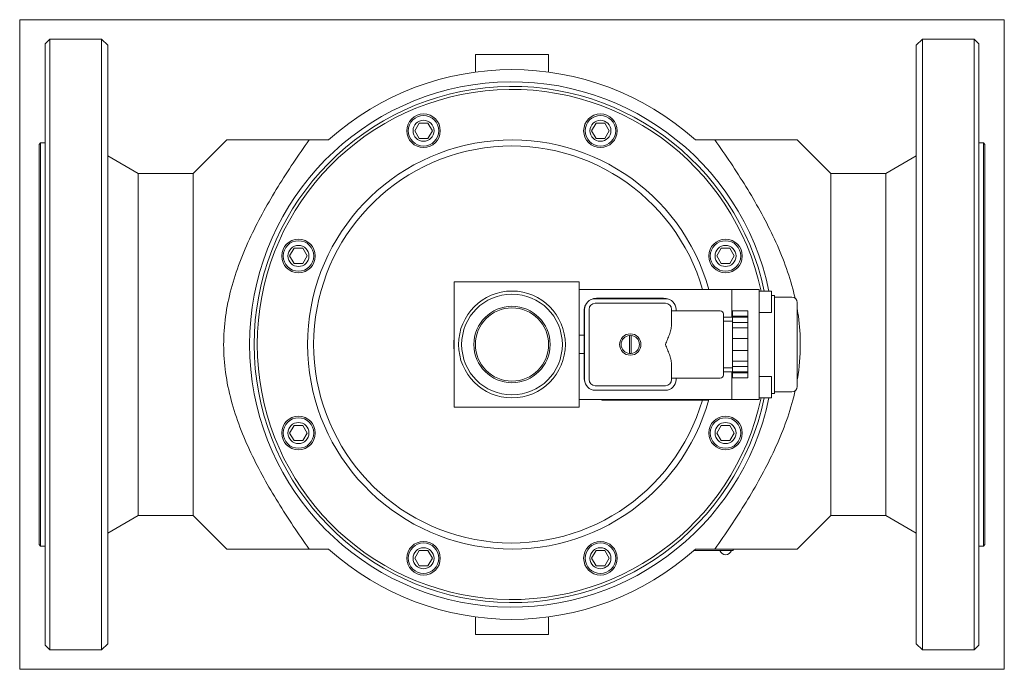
# Model space of a CAD drawing. Extents: x 132 to 455, y 107 to 319.
import ezdxf
from ezdxf.xclip import XClip

# ---------------------------------------------------------------- set-up
doc = ezdxf.new("R2010")
doc.units = 0
doc.header["$LTSCALE"] = 25.4
doc.header["$MEASUREMENT"] = 0
doc.header["$XCLIPFRAME"] = 2
doc.layers.get('0').update_dxf_attribs({"linetype": 'CONTINUOUS'})
for name, color, linetype in [('IMBUSM4X65', 7, 'CONTINUOUS'), ('K-006GOT_', 7, 'CONTINUOUS'), ('NALEPKA_35X25', 7, 'CONTINUOUS'), ('OBUDOWA', 7, 'CONTINUOUS'), ('T-026', 7, 'CONTINUOUS'), ('USZCZELKA', 7, 'CONTINUOUS'), ('USZCZELKA_COKOŁU', 7, 'CONTINUOUS'), ('WA_102_01_00_011', 7, 'CONTINUOUS'), ('WA_112_01_00_001', 7, 'CONTINUOUS'), ('WA_112_01_03BEZ_', 7, 'CONTINUOUS'), ('WA_114_01_00_015', 7, 'CONTINUOUS'), ('WA_209_01_00_003', 7, 'CONTINUOUS'), ('WA_209_01_00_007', 7, 'CONTINUOUS'), ('WA_209_01_00_012', 7, 'CONTINUOUS'), ('WA_209_02_00_007', 7, 'CONTINUOUS'), ('WKRĘT_M3X30', 7, 'CONTINUOUS'), ('Ś-009IMBUSM6X20', 7, 'CONTINUOUS'), ('ŚRUBA_DŁAWIKA', 7, 'CONTINUOUS')]:
    doc.layers.add(name, color=color, linetype=linetype)

# ---------------------------------------------------------------- blocks, each defined once
blk = doc.blocks.new('SE1')
at = {"layer": 'IMBUSM4X65', "color": 7, "linetype": 'CONTINUOUS', "lineweight": 0}
for p, q in [((378.41, 230.53), (374.41, 230.53)), ((378.41, 230.53), (378.41, 223.53)), ((374.41, 223.53), (378.41, 223.53)), ((378.41, 202.53), (374.41, 202.53)), ((378.41, 202.53), (378.41, 195.53)), ((374.41, 195.53), (378.41, 195.53))]:
    blk.add_line(p, q, dxfattribs=at)
at = {"layer": 'K-006GOT_', "color": 7, "linetype": 'CONTINUOUS', "lineweight": 0}
blk.add_arc((363.41, 146.18), 2, 198.8769, 341.1231, dxfattribs=at)
at = {"layer": 'NALEPKA_35X25', "color": 7, "linetype": 'CONTINUOUS', "lineweight": 0}
for p, q in [((322.81, 194.83), (322.81, 195.03)), ((324.81, 194.83), (322.81, 194.83)), ((355.81, 194.83), (324.81, 194.83)), ((357.81, 194.83), (355.81, 194.83)), ((357.81, 194.83), (357.81, 195.03))]:
    blk.add_line(p, q, dxfattribs=at)
at = {"layer": 'OBUDOWA', "color": 7, "linetype": 'CONTINUOUS', "lineweight": 0}
for p, q in [((320.69, 226.53), (343.69, 226.53)), ((318.69, 201.53), (318.69, 224.53)), ((345.69, 224.53), (345.69, 219.35)), ((361.69, 224.03), (345.69, 224.03)), ((362.69, 203.03), (362.69, 223.03)), ((345.69, 206.7), (345.69, 201.53)), ((345.69, 202.03), (361.69, 202.03)), ((343.69, 199.53), (320.69, 199.53))]:
    blk.add_line(p, q, dxfattribs=at)
blk.add_circle((332.19, 213.03), 3.5, dxfattribs=at)
for centre, radius, start, end in [((320.69, 224.53), 2, 90, 180), ((343.69, 224.53), 2, 0, 90), ((361.69, 223.03), 1, 0, 90), ((320.69, 201.53), 2, 180, 270), ((343.69, 201.53), 2, 270, 360), ((361.69, 203.03), 1, 270, 360)]:
    blk.add_arc(centre, radius, start, end, dxfattribs=at)
for points, knots in [([(343.69, 213.03), (343.8, 213.3), (343.92, 213.57), (344.15, 214.12), (344.26, 214.39), (344.6, 215.2), (344.81, 215.73), (345.09, 216.53), (345.18, 216.79), (345.34, 217.32), (345.42, 217.58), (345.6, 218.36), (345.69, 218.87), (345.69, 219.35)], [0, 0, 0, 0, 0.125, 0.125, 0.25, 0.25, 0.5, 0.5, 0.625, 0.625, 0.75, 0.75, 1, 1, 1, 1]), ([(345.69, 206.7), (345.69, 207.19), (345.6, 207.69), (345.42, 208.47), (345.34, 208.74), (345.18, 209.26), (345.09, 209.53), (344.81, 210.32), (344.6, 210.86), (344.26, 211.67), (344.15, 211.94), (343.92, 212.48), (343.8, 212.76), (343.69, 213.03)], [0, 0, 0, 0, 0.25, 0.25, 0.375, 0.375, 0.5, 0.5, 0.75, 0.75, 0.875, 0.875, 1, 1, 1, 1])]:
    blk.add_open_spline(points, degree=3, knots=knots, dxfattribs=at)
at = {"layer": 'T-026', "color": 7, "linetype": 'CONTINUOUS', "lineweight": 0}
for p, q in [((364.91, 145.53), (352.94, 145.53)), ((365.91, 145.53), (364.91, 145.53)), ((365.91, 145.53), (365.91, 146.03))]:
    blk.add_line(p, q, dxfattribs=at)
at = {"layer": 'USZCZELKA', "color": 7, "linetype": 'CONTINUOUS', "lineweight": 0}
for p, q in [((343.69, 228.03), (320.69, 228.03)), ((317.19, 224.53), (317.19, 201.53)), ((347.19, 224.03), (347.19, 224.53)), ((347.19, 201.53), (347.19, 202.03)), ((320.69, 198.03), (343.69, 198.03))]:
    blk.add_line(p, q, dxfattribs=at)
for centre, start, end in [((320.69, 224.53), 90, 180), ((343.69, 224.53), 0, 90), ((320.69, 201.53), 180, 270), ((343.69, 201.53), 270, 360)]:
    blk.add_arc(centre, 3.5, start, end, dxfattribs=at)
at = {"layer": 'USZCZELKA_COKOŁU', "color": 7, "linetype": 'CONTINUOUS', "lineweight": 0}
for p, q in [((343.06, 228.15), (321.06, 228.15)), ((317.06, 224.15), (317.06, 202.15))]:
    blk.add_line(p, q, dxfattribs=at)
for centre, start, end in [((321.06, 224.15), 153.1628, 180), ((321.06, 224.15), 90, 116.8372), ((343.06, 224.15), 73.7217, 90), ((321.06, 202.15), 180, 196.2783)]:
    blk.add_arc(centre, 4, start, end, dxfattribs=at)
at = {"layer": 'WA_102_01_00_011', "color": 7, "linetype": 'CONTINUOUS', "lineweight": 0}
for radius in [17.5, 16.5, 12.5, 12]:
    blk.add_circle((293.41, 213.03), radius, dxfattribs=at)
at = {"layer": 'WA_112_01_00_001', "color": 7, "linetype": 'CONTINUOUS', "lineweight": 0}
for centre in [(264.42, 283.01), (322.4, 283.01), (223.43, 242.02), (363.4, 242.02), (223.43, 184.04), (363.4, 184.04), (264.42, 143.04), (322.4, 143.04)]:
    blk.add_circle(centre, 5.5, dxfattribs=at)
for radius, start, end in [(84.5, 11.9525, 348.0475), (83.5, 12.0978, 347.9022), (67, 15.5843, 344.4157), (65, 16.0766, 343.7398), (19.1, 174.1344, 185.8656)]:
    blk.add_arc((293.41, 213.03), radius, start, end, dxfattribs=at)
at = {"layer": 'WA_112_01_03BEZ_', "color": 7, "linetype": 'CONTINUOUS', "lineweight": 0}
for p, q in [((141.91, 313.03), (140.41, 311.53)), ((158.91, 313.03), (141.91, 313.03)), ((141.91, 313.03), (141.91, 113.03)), ((160.91, 311.03), (158.91, 313.03)), ((158.91, 113.03), (158.91, 313.03)), ((427.91, 313.03), (425.91, 311.03)), ((444.91, 313.03), (427.91, 313.03)), ((427.91, 113.03), (427.91, 313.03)), ((446.41, 311.53), (444.91, 313.03)), ((444.91, 113.03), (444.91, 313.03)), ((140.41, 114.53), (140.41, 311.53)), ((160.91, 115.03), (160.91, 311.03)), ((425.91, 115.03), (425.91, 311.03)), ((446.41, 311.53), (446.41, 114.53)), ((281.41, 308.03), (281.41, 302.23)), ((281.41, 308.03), (305.41, 308.03)), ((305.41, 302.23), (305.41, 308.03)), ((138.91, 279.03), (138.41, 278.53)), ((138.41, 147.53), (138.41, 278.53)), ((140.41, 279.03), (138.91, 279.03)), ((138.91, 279.03), (138.91, 147.03)), ((199.91, 280.03), (188.91, 269.03)), ((226.96, 280.03), (199.91, 280.03)), ((226.96, 280.03), (233.32, 280.03)), ((353.5, 280.03), (359.86, 280.03)), ((386.91, 280.03), (359.86, 280.03)), ((397.91, 269.03), (386.91, 280.03)), ((447.91, 279.03), (446.41, 279.03)), ((447.91, 147.03), (447.91, 279.03)), ((448.41, 278.53), (447.91, 279.03)), ((448.41, 278.53), (448.41, 147.53)), ((170.91, 269.03), (160.91, 274.8)), ((425.91, 274.8), (415.91, 269.03)), ((188.91, 269.03), (170.91, 269.03)), ((170.91, 157.03), (170.91, 269.03)), ((188.91, 157.03), (188.91, 269.03)), ((415.91, 269.03), (397.91, 269.03)), ((397.91, 157.03), (397.91, 269.03)), ((415.91, 269.03), (415.91, 157.03)), ((160.91, 151.25), (170.91, 157.03)), ((170.91, 157.03), (188.91, 157.03)), ((188.91, 157.03), (199.91, 146.03)), ((386.91, 146.03), (397.91, 157.03)), ((397.91, 157.03), (415.91, 157.03)), ((415.91, 157.03), (425.91, 151.25)), ((138.41, 147.53), (138.91, 147.03)), ((138.91, 147.03), (140.41, 147.03)), ((226.96, 146.03), (199.91, 146.03)), ((226.96, 146.03), (233.32, 146.03)), ((353.5, 146.03), (359.86, 146.03)), ((386.91, 146.03), (359.86, 146.03)), ((446.41, 147.03), (447.91, 147.03)), ((447.91, 147.03), (448.41, 147.53)), ((281.41, 123.83), (281.41, 118.03)), ((305.41, 118.03), (305.41, 123.83)), ((281.41, 118.03), (305.41, 118.03)), ((140.41, 114.53), (141.91, 113.03)), ((141.91, 113.03), (158.91, 113.03)), ((158.91, 113.03), (160.91, 115.03)), ((425.91, 115.03), (427.91, 113.03)), ((427.91, 113.03), (444.91, 113.03)), ((444.91, 113.03), (446.41, 114.53))]:
    blk.add_line(p, q, dxfattribs=at)
for radius, start, end in [(90, 48.1114, 131.8886), (86, 11.741, 348.259), (90, 228.1114, 311.8886)]:
    blk.add_arc((293.41, 213.03), radius, start, end, dxfattribs=at)
for points, knots in [([(226.96, 146.03), (223.41, 151.02), (219.97, 156.1), (213.5, 166.6), (210.48, 171.98), (205.24, 183.06), (202.99, 188.77), (199.79, 200.77), (198.92, 206.84), (198.91, 216.01), (199.12, 219.08), (199.96, 225.24), (200.59, 228.27), (202.96, 237.18), (205.2, 242.93), (210.51, 254.13), (213.52, 259.49), (219.96, 269.94), (223.4, 275.03), (226.96, 280.03)], [0, 0, 0, 0, 0.125, 0.125, 0.25, 0.25, 0.375, 0.375, 0.5, 0.5, 0.5625, 0.5625, 0.625, 0.625, 0.75, 0.75, 0.875, 0.875, 1, 1, 1, 1]), ([(359.86, 280.03), (363.43, 275.03), (366.86, 269.95), (373.29, 259.52), (376.3, 254.17), (380.26, 245.8), (381.5, 242.95), (383.68, 237.18), (384.64, 234.26), (385.71, 230.26), (385.96, 229.23), (386.19, 228.19)], [0, 0, 0, 0, 0.125, 0.125, 0.25, 0.25, 0.3125, 0.3125, 0.375, 0.375, 0.3966893, 0.3966893, 0.3966893, 0.3966893]), ([(386.94, 224.42), (387.06, 223.7), (387.17, 222.98), (387.69, 219.19), (387.91, 216.06), (387.91, 209.22), (387.58, 205.49), (386.96, 201.79)], [0.4226966, 0.4226966, 0.4226966, 0.4226966, 0.4375, 0.4375, 0.5, 0.5, 0.5766159, 0.5766159, 0.5766159, 0.5766159]), ([(386.19, 197.88), (385.97, 196.85), (385.72, 195.83), (384.65, 191.83), (383.68, 188.87), (381.5, 183.11), (380.28, 180.29), (376.34, 171.98), (373.34, 166.63), (366.88, 156.15), (363.43, 151.03), (359.86, 146.03)], [0.6036926, 0.6036926, 0.6036926, 0.6036926, 0.625, 0.625, 0.6875, 0.6875, 0.75, 0.75, 0.875, 0.875, 1, 1, 1, 1])]:
    blk.add_open_spline(points, degree=3, knots=knots, dxfattribs=at)
at = {"layer": 'WA_114_01_00_015', "color": 7, "linetype": 'CONTINUOUS', "lineweight": 0}
for p, q in [((274.41, 233.53), (274.41, 192.53)), ((315.41, 233.53), (274.41, 233.53)), ((315.41, 192.53), (315.41, 233.53)), ((274.41, 192.53), (315.41, 192.53))]:
    blk.add_line(p, q, dxfattribs=at)
at = {"layer": 'WA_209_01_00_003', "color": 7, "linetype": 'CONTINUOUS', "lineweight": 0}
for p, q in [((374.41, 231.03), (365.41, 231.03)), ((365.41, 222.03), (365.41, 231.03)), ((374.41, 195.03), (374.41, 231.03)), ((379.41, 229.03), (378.41, 229.03)), ((379.41, 229.03), (379.41, 197.03)), ((365.41, 195.03), (365.41, 204.03)), ((378.41, 197.03), (379.41, 197.03)), ((374.41, 195.03), (365.41, 195.03))]:
    blk.add_line(p, q, dxfattribs=at)
at = {"layer": 'WA_209_01_00_007', "color": 7, "linetype": 'CONTINUOUS', "lineweight": 0}
for p, q in [((385.16, 228.53), (379.41, 228.53)), ((386.91, 199.28), (386.91, 226.78)), ((379.41, 197.53), (385.16, 197.53))]:
    blk.add_line(p, q, dxfattribs=at)
for centre, start, end in [((385.16, 226.78), 0, 90), ((385.16, 199.28), 270, 360)]:
    blk.add_arc(centre, 1.75, start, end, dxfattribs=at)
at = {"layer": 'WA_209_01_00_012', "color": 7, "linetype": 'CONTINUOUS', "lineweight": 0}
for p, q in [((317.06, 216.03), (315.41, 216.03)), ((317.06, 210.03), (315.41, 210.03))]:
    blk.add_line(p, q, dxfattribs=at)
at = {"layer": 'WA_209_02_00_007', "color": 7, "linetype": 'CONTINUOUS', "lineweight": 0}
for p, q in [((315.41, 231.03), (365.41, 231.03)), ((365.41, 222.03), (365.41, 231.03)), ((317.06, 216.03), (315.41, 216.03)), ((315.41, 210.03), (317.06, 210.03)), ((365.41, 195.03), (365.41, 204.03)), ((315.41, 195.03), (365.41, 195.03))]:
    blk.add_line(p, q, dxfattribs=at)
at = {"layer": 'WKRĘT_M3X30', "color": 7, "linetype": 'CONTINUOUS', "lineweight": 0}
for p, q in [((331.89, 210.04), (331.89, 216.01)), ((332.49, 216.01), (332.49, 210.04))]:
    blk.add_line(p, q, dxfattribs=at)
for start, end in [(95.7392, 264.2608), (84.2608, 95.7392), (275.7392, 84.2608), (264.2608, 275.7392)]:
    blk.add_arc((332.19, 213.03), 3, start, end, dxfattribs=at)
at = {"layer": 'Ś-009IMBUSM6X20', "color": 7, "linetype": 'CONTINUOUS', "lineweight": 0}
for p, q in [((262.98, 285.51), (261.54, 283.01)), ((265.87, 285.51), (262.98, 285.51)), ((267.31, 283.01), (265.87, 285.51)), ((320.96, 285.51), (319.51, 283.01)), ((323.84, 285.51), (320.96, 285.51)), ((325.29, 283.01), (323.84, 285.51)), ((261.54, 283.01), (262.98, 280.51)), ((265.87, 280.51), (267.31, 283.01)), ((319.51, 283.01), (320.96, 280.51)), ((323.84, 280.51), (325.29, 283.01)), ((262.98, 280.51), (265.87, 280.51)), ((320.96, 280.51), (323.84, 280.51)), ((221.99, 244.52), (220.54, 242.02)), ((224.87, 244.52), (221.99, 244.52)), ((226.32, 242.02), (224.87, 244.52)), ((361.95, 244.52), (360.51, 242.02)), ((364.84, 244.52), (361.95, 244.52)), ((366.28, 242.02), (364.84, 244.52)), ((220.54, 242.02), (221.99, 239.52)), ((221.99, 239.52), (224.87, 239.52)), ((224.87, 239.52), (226.32, 242.02)), ((360.51, 242.02), (361.95, 239.52)), ((361.95, 239.52), (364.84, 239.52)), ((364.84, 239.52), (366.28, 242.02)), ((221.99, 186.54), (220.54, 184.04)), ((220.54, 184.04), (221.99, 181.54)), ((224.87, 186.54), (221.99, 186.54)), ((226.32, 184.04), (224.87, 186.54)), ((224.87, 181.54), (226.32, 184.04)), ((361.95, 186.54), (360.51, 184.04)), ((360.51, 184.04), (361.95, 181.54)), ((364.84, 186.54), (361.95, 186.54)), ((366.28, 184.04), (364.84, 186.54)), ((364.84, 181.54), (366.28, 184.04)), ((221.99, 181.54), (224.87, 181.54)), ((361.95, 181.54), (364.84, 181.54)), ((262.98, 145.54), (261.54, 143.04)), ((265.87, 145.54), (262.98, 145.54)), ((267.31, 143.04), (265.87, 145.54)), ((320.96, 145.54), (319.51, 143.04)), ((323.84, 145.54), (320.96, 145.54)), ((325.29, 143.04), (323.84, 145.54)), ((261.54, 143.04), (262.98, 140.54)), ((265.87, 140.54), (267.31, 143.04)), ((319.51, 143.04), (320.96, 140.54)), ((323.84, 140.54), (325.29, 143.04)), ((262.98, 140.54), (265.87, 140.54)), ((320.96, 140.54), (323.84, 140.54))]:
    blk.add_line(p, q, dxfattribs=at)
for centre, radius in [((264.42, 283.01), 5), ((322.4, 283.01), 5), ((264.42, 283.01), 3.45), ((322.4, 283.01), 3.45), ((223.43, 242.02), 5), ((223.43, 242.02), 3.45), ((363.4, 242.02), 5), ((363.4, 242.02), 3.45), ((223.43, 184.04), 5), ((223.43, 184.04), 3.45), ((363.4, 184.04), 5), ((363.4, 184.04), 3.45), ((264.42, 143.04), 5), ((264.42, 143.04), 3.45), ((322.4, 143.04), 5), ((322.4, 143.04), 3.45)]:
    blk.add_circle(centre, radius, dxfattribs=at)
at = {"layer": 'ŚRUBA_DŁAWIKA', "color": 7, "linetype": 'CONTINUOUS', "lineweight": 0}
for p, q in [((365.69, 224), (365.69, 222.26)), ((370.69, 224), (365.69, 224)), ((370.69, 224), (370.69, 222.26)), ((365.69, 222.03), (362.69, 222.03)), ((362.69, 220.68), (365.69, 220.68)), ((365.69, 222.26), (365.69, 222)), ((370.69, 222.26), (365.69, 222.26)), ((365.69, 222), (370.69, 222)), ((365.69, 222), (365.69, 220.26)), ((365.69, 220.26), (365.69, 218.51)), ((365.69, 220.26), (370.69, 220.26)), ((370.69, 222.26), (370.69, 222)), ((370.69, 222), (370.69, 220.26)), ((370.69, 220.26), (370.69, 218.51)), ((365.69, 218.51), (365.69, 215.03)), ((370.69, 218.51), (365.69, 218.51)), ((370.69, 218.51), (370.69, 215.03)), ((365.69, 215.03), (365.69, 211.03)), ((370.69, 215.03), (365.69, 215.03)), ((370.69, 215.03), (370.69, 211.03)), ((365.69, 211.03), (370.69, 211.03)), ((365.69, 211.03), (365.69, 207.54)), ((370.69, 211.03), (370.69, 207.54)), ((365.69, 207.54), (365.69, 205.8)), ((370.69, 207.54), (365.69, 207.54)), ((370.69, 207.54), (370.69, 205.8)), ((362.69, 205.38), (365.69, 205.38)), ((362.69, 204.03), (365.69, 204.03)), ((365.69, 205.8), (365.69, 204.06)), ((370.69, 205.8), (365.69, 205.8)), ((365.69, 204.06), (365.69, 203.8)), ((365.69, 204.06), (370.69, 204.06)), ((365.69, 203.8), (365.69, 202.06)), ((365.69, 203.8), (370.69, 203.8)), ((370.69, 205.8), (370.69, 204.06)), ((370.69, 204.06), (370.69, 203.8)), ((370.69, 203.8), (370.69, 202.06)), ((370.69, 202.06), (365.69, 202.06))]:
    blk.add_line(p, q, dxfattribs=at)

msp = doc.modelspace()

# ---------------------------------------------------------------- block references
at = {"color": 0, "lineweight": 0}
ref = msp.add_blockref('SE1', (0, 0), dxfattribs=at)
XClip(ref).set_block_clipping_path([(132.0624014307, 106.678246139), (454.7624038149, 319.3782491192)])
ref.dxf.unprotected_set("ltscale", 0)

doc.saveas('drawing.dxf')
